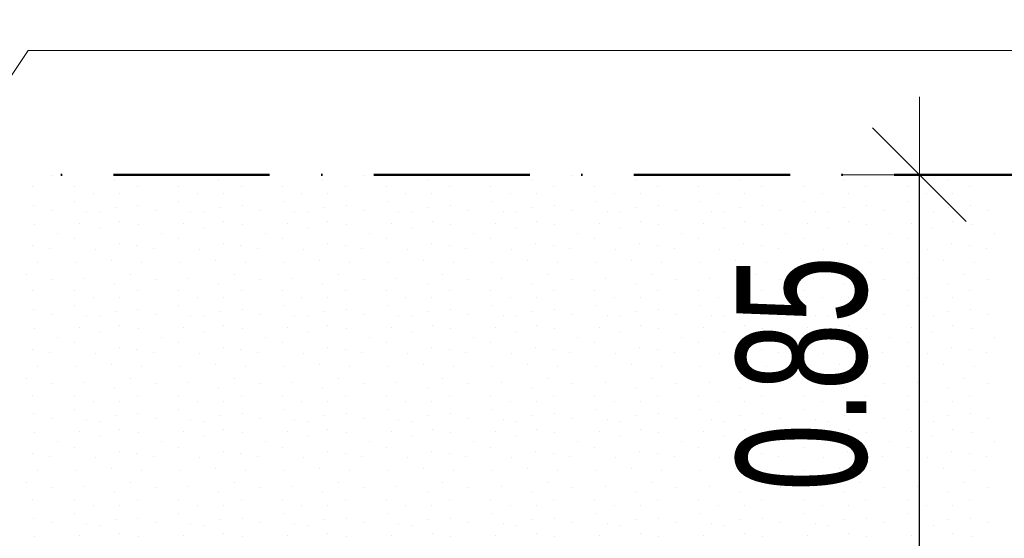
# Model space of a CAD drawing. Header units: millimetres. Extents: x -211955 to 157391, y -241491 to 94238.
# Tile 112 of 138: x 13315 to 15207, y -44115 to -43119. Entities that reach past the tile are written whole.
import ezdxf

# ---------------------------------------------------------------- set-up
doc = ezdxf.new("R2010")
doc.units = ezdxf.units.MM
doc.header["$PDMODE"] = 65
doc.linetypes.add('Cerchovana_1', pattern=[500, 300, -100, 0, -100])
for name, color, linetype, lineweight in [('XR$2$PŮDORYS 1.NP - STÁVAJÍCÍ_1', 7, 'Continuous', 25), ('XR$3$SITUACE - BOURÁNÍ_1', 7, 'Continuous', 25), ('XR$4$SITUACE - BOURÁNÍ - KOTY_1', 7, 'Continuous', 25)]:
    doc.layers.add(name, color=color, linetype=linetype, lineweight=lineweight)
doc.styles.add('ARIALNARROW', font='ARIALN.TTF')
doc.dimstyles.new('DIMSTYLE_4', dxfattribs={"dimtxt": 250, "dimasz": 300, "dimexe": 0, "dimexo": 0, "dimgap": 125, "dimtad": 2, "dimlfac": 0.001, "dimrnd": 0.05, "dimzin": 4, "dimdsep": 46, "dimtxsty": 'ARIALNARROW', "dimblk1": 'ALL_ML_STRICH', "dimblk2": 'ALL_ML_STRICH', "dimsah": 1, "dimcen": 0, "dimclrd": 6, "dimclre": 6, "dimclrt": 6, "dimadec": 0, "dimazin": 0, "dimtfac": 1, "dimtdec": 0, "dimtix": 1, "dimtmove": 2, "dimatfit": 3, "dimfxl": 0, "dimtzin": 0, "dimlwd": 0, "dimlwe": 18, "dimarcsym": 0})

# ---------------------------------------------------------------- blocks, each defined once
blk = doc.blocks.new('VZOR_0')
at = {"layer": 'XR$3$SITUACE - BOURÁNÍ_1', "color": 204, "linetype": 'Continuous', "lineweight": 13}
for p, q in [((13376.2, -43417.2), (13376.2, -43417.2)), ((13497.4, -43425.8), (13497.4, -43425.8)), ((13576.2, -43417.2), (13576.2, -43417.2)), ((13697.4, -43425.8), (13697.4, -43425.8)), ((13776.2, -43417.2), (13776.2, -43417.2)), ((13897.4, -43425.8), (13897.4, -43425.8)), ((13976.2, -43417.2), (13976.2, -43417.2)), ((14097.4, -43425.8), (14097.4, -43425.8)), ((14176.2, -43417.2), (14176.2, -43417.2)), ((14297.4, -43425.8), (14297.4, -43425.8)), ((14376.2, -43417.2), (14376.2, -43417.2)), ((14497.4, -43425.8), (14497.4, -43425.8)), ((14576.2, -43417.2), (14576.2, -43417.2)), ((14697.4, -43425.8), (14697.4, -43425.8)), ((14776.2, -43417.2), (14776.2, -43417.2)), ((14897.4, -43425.8), (14897.4, -43425.8)), ((14976.2, -43417.2), (14976.2, -43417.2)), ((15097.4, -43425.8), (15097.4, -43425.8)), ((15176.2, -43417.2), (15176.2, -43417.2)), ((13340, -43440), (13340, -43440)), ((13420, -43440), (13420, -43440)), ((13540, -43440), (13540, -43440)), ((13620, -43440), (13620, -43440)), ((13740, -43440), (13740, -43440)), ((13820, -43440), (13820, -43440)), ((13940, -43440), (13940, -43440)), ((14020, -43440), (14020, -43440)), ((14140, -43440), (14140, -43440)), ((14220, -43440), (14220, -43440)), ((14340, -43440), (14340, -43440)), ((14420, -43440), (14420, -43440)), ((14540, -43440), (14540, -43440)), ((14620, -43440), (14620, -43440)), ((14740, -43440), (14740, -43440)), ((14820, -43440), (14820, -43440)), ((14940, -43440), (14940, -43440)), ((15020, -43440), (15020, -43440)), ((15140, -43440), (15140, -43440)), ((13456.8, -43452.4), (13456.8, -43452.4)), ((13506.8, -43453), (13506.8, -43453)), ((13656.8, -43452.4), (13656.8, -43452.4)), ((13706.8, -43453), (13706.8, -43453)), ((13856.8, -43452.4), (13856.8, -43452.4)), ((13906.8, -43453), (13906.8, -43453)), ((14056.8, -43452.4), (14056.8, -43452.4)), ((14106.8, -43453), (14106.8, -43453)), ((14256.8, -43452.4), (14256.8, -43452.4)), ((14306.8, -43453), (14306.8, -43453)), ((14456.8, -43452.4), (14456.8, -43452.4)), ((14506.8, -43453), (14506.8, -43453)), ((14656.8, -43452.4), (14656.8, -43452.4)), ((14706.8, -43453), (14706.8, -43453)), ((14856.8, -43452.4), (14856.8, -43452.4)), ((14906.8, -43453), (14906.8, -43453)), ((15056.8, -43452.4), (15056.8, -43452.4)), ((15106.8, -43453), (15106.8, -43453)), ((13341.8, -43476.4), (13341.8, -43476.4)), ((13420.6, -43468), (13420.6, -43468)), ((13500, -43480), (13500, -43480)), ((13541.8, -43476.4), (13541.8, -43476.4)), ((13620.6, -43468), (13620.6, -43468)), ((13700, -43480), (13700, -43480)), ((13741.8, -43476.4), (13741.8, -43476.4)), ((13820.6, -43468), (13820.6, -43468)), ((13900, -43480), (13900, -43480)), ((13941.8, -43476.4), (13941.8, -43476.4)), ((14020.6, -43468), (14020.6, -43468)), ((14100, -43480), (14100, -43480)), ((14141.8, -43476.4), (14141.8, -43476.4)), ((14220.6, -43468), (14220.6, -43468)), ((14300, -43480), (14300, -43480)), ((14341.8, -43476.4), (14341.8, -43476.4)), ((14420.6, -43468), (14420.6, -43468)), ((14500, -43480), (14500, -43480)), ((14541.8, -43476.4), (14541.8, -43476.4)), ((14620.6, -43468), (14620.6, -43468)), ((14700, -43480), (14700, -43480)), ((14741.8, -43476.4), (14741.8, -43476.4)), ((14820.6, -43468), (14820.6, -43468)), ((14900, -43480), (14900, -43480)), ((14941.8, -43476.4), (14941.8, -43476.4)), ((15020.6, -43468), (15020.6, -43468)), ((15100, -43480), (15100, -43480)), ((15141.8, -43476.4), (15141.8, -43476.4)), ((13375.4, -43484.6), (13375.4, -43484.6)), ((13443.4, -43487.8), (13443.4, -43487.8)), ((13469.8, -43490), (13469.8, -43490)), ((13575.4, -43484.6), (13575.4, -43484.6)), ((13643.4, -43487.8), (13643.4, -43487.8)), ((13669.8, -43490), (13669.8, -43490)), ((13775.4, -43484.6), (13775.4, -43484.6)), ((13843.4, -43487.8), (13843.4, -43487.8)), ((13869.8, -43490), (13869.8, -43490)), ((13975.4, -43484.6), (13975.4, -43484.6)), ((14043.4, -43487.8), (14043.4, -43487.8)), ((14069.8, -43490), (14069.8, -43490)), ((14175.4, -43484.6), (14175.4, -43484.6)), ((14243.4, -43487.8), (14243.4, -43487.8)), ((14269.8, -43490), (14269.8, -43490)), ((14375.4, -43484.6), (14375.4, -43484.6)), ((14443.4, -43487.8), (14443.4, -43487.8)), ((14469.8, -43490), (14469.8, -43490)), ((14575.4, -43484.6), (14575.4, -43484.6)), ((14643.4, -43487.8), (14643.4, -43487.8)), ((14669.8, -43490), (14669.8, -43490)), ((14775.4, -43484.6), (14775.4, -43484.6)), ((14843.4, -43487.8), (14843.4, -43487.8)), ((14869.8, -43490), (14869.8, -43490)), ((14975.4, -43484.6), (14975.4, -43484.6)), ((15043.4, -43487.8), (15043.4, -43487.8)), ((15069.8, -43490), (15069.8, -43490)), ((15175.4, -43484.6), (15175.4, -43484.6)), ((13342.8, -43511.8), (13342.8, -43511.8)), ((13428.8, -43510.4), (13428.8, -43510.4)), ((13468.8, -43519.8), (13468.8, -43519.8)), ((13507, -43507), (13507, -43507)), ((13542.8, -43511.8), (13542.8, -43511.8)), ((13628.8, -43510.4), (13628.8, -43510.4)), ((13668.8, -43519.8), (13668.8, -43519.8)), ((13707, -43507), (13707, -43507)), ((13742.8, -43511.8), (13742.8, -43511.8)), ((13828.8, -43510.4), (13828.8, -43510.4)), ((13868.8, -43519.8), (13868.8, -43519.8)), ((13907, -43507), (13907, -43507)), ((13942.8, -43511.8), (13942.8, -43511.8)), ((14028.8, -43510.4), (14028.8, -43510.4)), ((14068.8, -43519.8), (14068.8, -43519.8)), ((14107, -43507), (14107, -43507)), ((14142.8, -43511.8), (14142.8, -43511.8)), ((14228.8, -43510.4), (14228.8, -43510.4)), ((14268.8, -43519.8), (14268.8, -43519.8)), ((14307, -43507), (14307, -43507)), ((14342.8, -43511.8), (14342.8, -43511.8)), ((14428.8, -43510.4), (14428.8, -43510.4)), ((14468.8, -43519.8), (14468.8, -43519.8)), ((14507, -43507), (14507, -43507)), ((14542.8, -43511.8), (14542.8, -43511.8)), ((14628.8, -43510.4), (14628.8, -43510.4)), ((14668.8, -43519.8), (14668.8, -43519.8)), ((14707, -43507), (14707, -43507)), ((14742.8, -43511.8), (14742.8, -43511.8)), ((14828.8, -43510.4), (14828.8, -43510.4)), ((14868.8, -43519.8), (14868.8, -43519.8)), ((14907, -43507), (14907, -43507)), ((14942.8, -43511.8), (14942.8, -43511.8)), ((15028.8, -43510.4), (15028.8, -43510.4)), ((15068.8, -43519.8), (15068.8, -43519.8)), ((15107, -43507), (15107, -43507)), ((15142.8, -43511.8), (15142.8, -43511.8)), ((13387, -43529.6), (13387, -43529.6)), ((13420, -43540), (13420, -43540)), ((13587, -43529.6), (13587, -43529.6)), ((13620, -43540), (13620, -43540)), ((13787, -43529.6), (13787, -43529.6)), ((13820, -43540), (13820, -43540)), ((13987, -43529.6), (13987, -43529.6)), ((14020, -43540), (14020, -43540)), ((14187, -43529.6), (14187, -43529.6)), ((14220, -43540), (14220, -43540)), ((14387, -43529.6), (14387, -43529.6)), ((14420, -43540), (14420, -43540)), ((14587, -43529.6), (14587, -43529.6)), ((14620, -43540), (14620, -43540)), ((14787, -43529.6), (14787, -43529.6)), ((14820, -43540), (14820, -43540)), ((14987, -43529.6), (14987, -43529.6)), ((15020, -43540), (15020, -43540)), ((15187, -43529.6), (15187, -43529.6)), ((13339.8, -43551.8), (13339.8, -43551.8)), ((13372, -43558.6), (13372, -43558.6)), ((13505.4, -43548.4), (13505.4, -43548.4)), ((13539.8, -43551.8), (13539.8, -43551.8)), ((13572, -43558.6), (13572, -43558.6)), ((13705.4, -43548.4), (13705.4, -43548.4)), ((13739.8, -43551.8), (13739.8, -43551.8)), ((13772, -43558.6), (13772, -43558.6)), ((13905.4, -43548.4), (13905.4, -43548.4)), ((13939.8, -43551.8), (13939.8, -43551.8)), ((13972, -43558.6), (13972, -43558.6)), ((14105.4, -43548.4), (14105.4, -43548.4)), ((14139.8, -43551.8), (14139.8, -43551.8)), ((14172, -43558.6), (14172, -43558.6)), ((14305.4, -43548.4), (14305.4, -43548.4)), ((14339.8, -43551.8), (14339.8, -43551.8)), ((14372, -43558.6), (14372, -43558.6)), ((14505.4, -43548.4), (14505.4, -43548.4)), ((14539.8, -43551.8), (14539.8, -43551.8)), ((14572, -43558.6), (14572, -43558.6)), ((14705.4, -43548.4), (14705.4, -43548.4)), ((14739.8, -43551.8), (14739.8, -43551.8)), ((14772, -43558.6), (14772, -43558.6)), ((14905.4, -43548.4), (14905.4, -43548.4)), ((14939.8, -43551.8), (14939.8, -43551.8)), ((14972, -43558.6), (14972, -43558.6)), ((15105.4, -43548.4), (15105.4, -43548.4)), ((15139.8, -43551.8), (15139.8, -43551.8)), ((15172, -43558.6), (15172, -43558.6)), ((13460, -43560), (13460, -43560)), ((13660, -43560), (13660, -43560)), ((13860, -43560), (13860, -43560)), ((14060, -43560), (14060, -43560)), ((14260, -43560), (14260, -43560)), ((14460, -43560), (14460, -43560)), ((14660, -43560), (14660, -43560)), ((14860, -43560), (14860, -43560)), ((15060, -43560), (15060, -43560)), ((13348.8, -43584.8), (13348.8, -43584.8)), ((13421.8, -43586), (13421.8, -43586)), ((13490.2, -43580.8), (13490.2, -43580.8)), ((13548.8, -43584.8), (13548.8, -43584.8)), ((13621.8, -43586), (13621.8, -43586)), ((13690.2, -43580.8), (13690.2, -43580.8)), ((13748.8, -43584.8), (13748.8, -43584.8)), ((13821.8, -43586), (13821.8, -43586)), ((13890.2, -43580.8), (13890.2, -43580.8)), ((13948.8, -43584.8), (13948.8, -43584.8)), ((14021.8, -43586), (14021.8, -43586)), ((14090.2, -43580.8), (14090.2, -43580.8)), ((14148.8, -43584.8), (14148.8, -43584.8)), ((14221.8, -43586), (14221.8, -43586)), ((14290.2, -43580.8), (14290.2, -43580.8)), ((14348.8, -43584.8), (14348.8, -43584.8)), ((14421.8, -43586), (14421.8, -43586)), ((14490.2, -43580.8), (14490.2, -43580.8)), ((14548.8, -43584.8), (14548.8, -43584.8)), ((14621.8, -43586), (14621.8, -43586)), ((14690.2, -43580.8), (14690.2, -43580.8)), ((14748.8, -43584.8), (14748.8, -43584.8)), ((14821.8, -43586), (14821.8, -43586)), ((14890.2, -43580.8), (14890.2, -43580.8)), ((14948.8, -43584.8), (14948.8, -43584.8)), ((15021.8, -43586), (15021.8, -43586)), ((15090.2, -43580.8), (15090.2, -43580.8)), ((15148.8, -43584.8), (15148.8, -43584.8)), ((13328, -43608.4), (13328, -43608.4)), ((13439.6, -43615.6), (13439.6, -43615.6)), ((13528, -43608.4), (13528, -43608.4)), ((13639.6, -43615.6), (13639.6, -43615.6)), ((13728, -43608.4), (13728, -43608.4)), ((13839.6, -43615.6), (13839.6, -43615.6)), ((13928, -43608.4), (13928, -43608.4)), ((14039.6, -43615.6), (14039.6, -43615.6)), ((14128, -43608.4), (14128, -43608.4)), ((14239.6, -43615.6), (14239.6, -43615.6)), ((14328, -43608.4), (14328, -43608.4)), ((14439.6, -43615.6), (14439.6, -43615.6)), ((14528, -43608.4), (14528, -43608.4)), ((14639.6, -43615.6), (14639.6, -43615.6)), ((14728, -43608.4), (14728, -43608.4)), ((14839.6, -43615.6), (14839.6, -43615.6)), ((14928, -43608.4), (14928, -43608.4)), ((15039.6, -43615.6), (15039.6, -43615.6)), ((15128, -43608.4), (15128, -43608.4)), ((13376.2, -43617.2), (13376.2, -43617.2)), ((13497.4, -43625.8), (13497.4, -43625.8)), ((13576.2, -43617.2), (13576.2, -43617.2)), ((13697.4, -43625.8), (13697.4, -43625.8)), ((13776.2, -43617.2), (13776.2, -43617.2)), ((13897.4, -43625.8), (13897.4, -43625.8)), ((13976.2, -43617.2), (13976.2, -43617.2)), ((14097.4, -43625.8), (14097.4, -43625.8)), ((14176.2, -43617.2), (14176.2, -43617.2)), ((14297.4, -43625.8), (14297.4, -43625.8)), ((14376.2, -43617.2), (14376.2, -43617.2)), ((14497.4, -43625.8), (14497.4, -43625.8)), ((14576.2, -43617.2), (14576.2, -43617.2)), ((14697.4, -43625.8), (14697.4, -43625.8)), ((14776.2, -43617.2), (14776.2, -43617.2)), ((14897.4, -43625.8), (14897.4, -43625.8)), ((14976.2, -43617.2), (14976.2, -43617.2)), ((15097.4, -43625.8), (15097.4, -43625.8)), ((15176.2, -43617.2), (15176.2, -43617.2)), ((13340, -43640), (13340, -43640)), ((13420, -43640), (13420, -43640)), ((13456.8, -43652.4), (13456.8, -43652.4)), ((13506.8, -43653), (13506.8, -43653)), ((13540, -43640), (13540, -43640)), ((13620, -43640), (13620, -43640)), ((13656.8, -43652.4), (13656.8, -43652.4)), ((13706.8, -43653), (13706.8, -43653)), ((13740, -43640), (13740, -43640)), ((13820, -43640), (13820, -43640)), ((13856.8, -43652.4), (13856.8, -43652.4)), ((13906.8, -43653), (13906.8, -43653)), ((13940, -43640), (13940, -43640)), ((14020, -43640), (14020, -43640)), ((14056.8, -43652.4), (14056.8, -43652.4)), ((14106.8, -43653), (14106.8, -43653)), ((14140, -43640), (14140, -43640)), ((14220, -43640), (14220, -43640)), ((14256.8, -43652.4), (14256.8, -43652.4)), ((14306.8, -43653), (14306.8, -43653)), ((14340, -43640), (14340, -43640)), ((14420, -43640), (14420, -43640)), ((14456.8, -43652.4), (14456.8, -43652.4)), ((14506.8, -43653), (14506.8, -43653)), ((14540, -43640), (14540, -43640)), ((14620, -43640), (14620, -43640)), ((14656.8, -43652.4), (14656.8, -43652.4)), ((14706.8, -43653), (14706.8, -43653)), ((14740, -43640), (14740, -43640)), ((14820, -43640), (14820, -43640)), ((14856.8, -43652.4), (14856.8, -43652.4)), ((14906.8, -43653), (14906.8, -43653)), ((14940, -43640), (14940, -43640)), ((15020, -43640), (15020, -43640)), ((15056.8, -43652.4), (15056.8, -43652.4)), ((15106.8, -43653), (15106.8, -43653)), ((15140, -43640), (15140, -43640)), ((13420.6, -43668), (13420.6, -43668)), ((13620.6, -43668), (13620.6, -43668)), ((13820.6, -43668), (13820.6, -43668)), ((14020.6, -43668), (14020.6, -43668)), ((14220.6, -43668), (14220.6, -43668)), ((14420.6, -43668), (14420.6, -43668)), ((14620.6, -43668), (14620.6, -43668)), ((14820.6, -43668), (14820.6, -43668)), ((15020.6, -43668), (15020.6, -43668)), ((13341.8, -43676.4), (13341.8, -43676.4)), ((13375.4, -43684.6), (13375.4, -43684.6)), ((13443.4, -43687.8), (13443.4, -43687.8)), ((13469.8, -43690), (13469.8, -43690)), ((13500, -43680), (13500, -43680)), ((13541.8, -43676.4), (13541.8, -43676.4)), ((13575.4, -43684.6), (13575.4, -43684.6)), ((13643.4, -43687.8), (13643.4, -43687.8)), ((13669.8, -43690), (13669.8, -43690)), ((13700, -43680), (13700, -43680)), ((13741.8, -43676.4), (13741.8, -43676.4)), ((13775.4, -43684.6), (13775.4, -43684.6)), ((13843.4, -43687.8), (13843.4, -43687.8)), ((13869.8, -43690), (13869.8, -43690)), ((13900, -43680), (13900, -43680)), ((13941.8, -43676.4), (13941.8, -43676.4)), ((13975.4, -43684.6), (13975.4, -43684.6)), ((14043.4, -43687.8), (14043.4, -43687.8)), ((14069.8, -43690), (14069.8, -43690)), ((14100, -43680), (14100, -43680)), ((14141.8, -43676.4), (14141.8, -43676.4)), ((14175.4, -43684.6), (14175.4, -43684.6)), ((14243.4, -43687.8), (14243.4, -43687.8)), ((14269.8, -43690), (14269.8, -43690)), ((14300, -43680), (14300, -43680)), ((14341.8, -43676.4), (14341.8, -43676.4)), ((14375.4, -43684.6), (14375.4, -43684.6)), ((14443.4, -43687.8), (14443.4, -43687.8)), ((14469.8, -43690), (14469.8, -43690)), ((14500, -43680), (14500, -43680)), ((14541.8, -43676.4), (14541.8, -43676.4)), ((14575.4, -43684.6), (14575.4, -43684.6)), ((14643.4, -43687.8), (14643.4, -43687.8)), ((14669.8, -43690), (14669.8, -43690)), ((14700, -43680), (14700, -43680)), ((14741.8, -43676.4), (14741.8, -43676.4)), ((14775.4, -43684.6), (14775.4, -43684.6)), ((14843.4, -43687.8), (14843.4, -43687.8)), ((14869.8, -43690), (14869.8, -43690)), ((14900, -43680), (14900, -43680)), ((14941.8, -43676.4), (14941.8, -43676.4)), ((14975.4, -43684.6), (14975.4, -43684.6)), ((15043.4, -43687.8), (15043.4, -43687.8)), ((15069.8, -43690), (15069.8, -43690)), ((15100, -43680), (15100, -43680)), ((15141.8, -43676.4), (15141.8, -43676.4)), ((15175.4, -43684.6), (15175.4, -43684.6)), ((13428.8, -43710.4), (13428.8, -43710.4)), ((13507, -43707), (13507, -43707)), ((13628.8, -43710.4), (13628.8, -43710.4)), ((13707, -43707), (13707, -43707)), ((13828.8, -43710.4), (13828.8, -43710.4)), ((13907, -43707), (13907, -43707)), ((14028.8, -43710.4), (14028.8, -43710.4)), ((14107, -43707), (14107, -43707)), ((14228.8, -43710.4), (14228.8, -43710.4)), ((14307, -43707), (14307, -43707)), ((14428.8, -43710.4), (14428.8, -43710.4)), ((14507, -43707), (14507, -43707)), ((14628.8, -43710.4), (14628.8, -43710.4)), ((14707, -43707), (14707, -43707)), ((14828.8, -43710.4), (14828.8, -43710.4)), ((14907, -43707), (14907, -43707)), ((15028.8, -43710.4), (15028.8, -43710.4)), ((15107, -43707), (15107, -43707)), ((13342.8, -43711.8), (13342.8, -43711.8)), ((13387, -43729.6), (13387, -43729.6)), ((13468.8, -43719.8), (13468.8, -43719.8)), ((13542.8, -43711.8), (13542.8, -43711.8)), ((13587, -43729.6), (13587, -43729.6)), ((13668.8, -43719.8), (13668.8, -43719.8)), ((13742.8, -43711.8), (13742.8, -43711.8)), ((13787, -43729.6), (13787, -43729.6)), ((13868.8, -43719.8), (13868.8, -43719.8)), ((13942.8, -43711.8), (13942.8, -43711.8)), ((13987, -43729.6), (13987, -43729.6)), ((14068.8, -43719.8), (14068.8, -43719.8)), ((14142.8, -43711.8), (14142.8, -43711.8)), ((14187, -43729.6), (14187, -43729.6)), ((14268.8, -43719.8), (14268.8, -43719.8)), ((14342.8, -43711.8), (14342.8, -43711.8)), ((14387, -43729.6), (14387, -43729.6)), ((14468.8, -43719.8), (14468.8, -43719.8)), ((14542.8, -43711.8), (14542.8, -43711.8)), ((14587, -43729.6), (14587, -43729.6)), ((14668.8, -43719.8), (14668.8, -43719.8)), ((14742.8, -43711.8), (14742.8, -43711.8)), ((14787, -43729.6), (14787, -43729.6)), ((14868.8, -43719.8), (14868.8, -43719.8)), ((14942.8, -43711.8), (14942.8, -43711.8)), ((14987, -43729.6), (14987, -43729.6)), ((15068.8, -43719.8), (15068.8, -43719.8)), ((15142.8, -43711.8), (15142.8, -43711.8)), ((15187, -43729.6), (15187, -43729.6)), ((13420, -43740), (13420, -43740)), ((13505.4, -43748.4), (13505.4, -43748.4)), ((13620, -43740), (13620, -43740)), ((13705.4, -43748.4), (13705.4, -43748.4)), ((13820, -43740), (13820, -43740)), ((13905.4, -43748.4), (13905.4, -43748.4)), ((14020, -43740), (14020, -43740)), ((14105.4, -43748.4), (14105.4, -43748.4)), ((14220, -43740), (14220, -43740)), ((14305.4, -43748.4), (14305.4, -43748.4)), ((14420, -43740), (14420, -43740)), ((14505.4, -43748.4), (14505.4, -43748.4)), ((14620, -43740), (14620, -43740)), ((14705.4, -43748.4), (14705.4, -43748.4)), ((14820, -43740), (14820, -43740)), ((14905.4, -43748.4), (14905.4, -43748.4)), ((15020, -43740), (15020, -43740)), ((15105.4, -43748.4), (15105.4, -43748.4)), ((13339.8, -43751.8), (13339.8, -43751.8)), ((13372, -43758.6), (13372, -43758.6)), ((13460, -43760), (13460, -43760)), ((13539.8, -43751.8), (13539.8, -43751.8)), ((13572, -43758.6), (13572, -43758.6)), ((13660, -43760), (13660, -43760)), ((13739.8, -43751.8), (13739.8, -43751.8)), ((13772, -43758.6), (13772, -43758.6)), ((13860, -43760), (13860, -43760)), ((13939.8, -43751.8), (13939.8, -43751.8)), ((13972, -43758.6), (13972, -43758.6)), ((14060, -43760), (14060, -43760)), ((14139.8, -43751.8), (14139.8, -43751.8)), ((14172, -43758.6), (14172, -43758.6)), ((14260, -43760), (14260, -43760)), ((14339.8, -43751.8), (14339.8, -43751.8)), ((14372, -43758.6), (14372, -43758.6)), ((14460, -43760), (14460, -43760)), ((14539.8, -43751.8), (14539.8, -43751.8)), ((14572, -43758.6), (14572, -43758.6)), ((14660, -43760), (14660, -43760)), ((14739.8, -43751.8), (14739.8, -43751.8)), ((14772, -43758.6), (14772, -43758.6)), ((14860, -43760), (14860, -43760)), ((14939.8, -43751.8), (14939.8, -43751.8)), ((14972, -43758.6), (14972, -43758.6)), ((15060, -43760), (15060, -43760)), ((15139.8, -43751.8), (15139.8, -43751.8)), ((15172, -43758.6), (15172, -43758.6)), ((13348.8, -43784.8), (13348.8, -43784.8)), ((13421.8, -43786), (13421.8, -43786)), ((13490.2, -43780.8), (13490.2, -43780.8)), ((13548.8, -43784.8), (13548.8, -43784.8)), ((13621.8, -43786), (13621.8, -43786)), ((13690.2, -43780.8), (13690.2, -43780.8)), ((13748.8, -43784.8), (13748.8, -43784.8)), ((13821.8, -43786), (13821.8, -43786)), ((13890.2, -43780.8), (13890.2, -43780.8)), ((13948.8, -43784.8), (13948.8, -43784.8)), ((14021.8, -43786), (14021.8, -43786)), ((14090.2, -43780.8), (14090.2, -43780.8)), ((14148.8, -43784.8), (14148.8, -43784.8)), ((14221.8, -43786), (14221.8, -43786)), ((14290.2, -43780.8), (14290.2, -43780.8)), ((14348.8, -43784.8), (14348.8, -43784.8)), ((14421.8, -43786), (14421.8, -43786)), ((14490.2, -43780.8), (14490.2, -43780.8)), ((14548.8, -43784.8), (14548.8, -43784.8)), ((14621.8, -43786), (14621.8, -43786)), ((14690.2, -43780.8), (14690.2, -43780.8)), ((14748.8, -43784.8), (14748.8, -43784.8)), ((14821.8, -43786), (14821.8, -43786)), ((14890.2, -43780.8), (14890.2, -43780.8)), ((14948.8, -43784.8), (14948.8, -43784.8)), ((15021.8, -43786), (15021.8, -43786)), ((15090.2, -43780.8), (15090.2, -43780.8)), ((15148.8, -43784.8), (15148.8, -43784.8)), ((13328, -43808.4), (13328, -43808.4)), ((13376.2, -43817.2), (13376.2, -43817.2)), ((13439.6, -43815.6), (13439.6, -43815.6)), ((13528, -43808.4), (13528, -43808.4)), ((13576.2, -43817.2), (13576.2, -43817.2)), ((13639.6, -43815.6), (13639.6, -43815.6)), ((13728, -43808.4), (13728, -43808.4)), ((13776.2, -43817.2), (13776.2, -43817.2)), ((13839.6, -43815.6), (13839.6, -43815.6)), ((13928, -43808.4), (13928, -43808.4)), ((13976.2, -43817.2), (13976.2, -43817.2)), ((14039.6, -43815.6), (14039.6, -43815.6)), ((14128, -43808.4), (14128, -43808.4)), ((14176.2, -43817.2), (14176.2, -43817.2)), ((14239.6, -43815.6), (14239.6, -43815.6)), ((14328, -43808.4), (14328, -43808.4)), ((14376.2, -43817.2), (14376.2, -43817.2)), ((14439.6, -43815.6), (14439.6, -43815.6)), ((14528, -43808.4), (14528, -43808.4)), ((14576.2, -43817.2), (14576.2, -43817.2)), ((14639.6, -43815.6), (14639.6, -43815.6)), ((14728, -43808.4), (14728, -43808.4)), ((14776.2, -43817.2), (14776.2, -43817.2)), ((14839.6, -43815.6), (14839.6, -43815.6)), ((14928, -43808.4), (14928, -43808.4)), ((14976.2, -43817.2), (14976.2, -43817.2)), ((15039.6, -43815.6), (15039.6, -43815.6)), ((15128, -43808.4), (15128, -43808.4)), ((15176.2, -43817.2), (15176.2, -43817.2)), ((13340, -43840), (13340, -43840)), ((13420, -43840), (13420, -43840)), ((13497.4, -43825.8), (13497.4, -43825.8)), ((13540, -43840), (13540, -43840)), ((13620, -43840), (13620, -43840)), ((13697.4, -43825.8), (13697.4, -43825.8)), ((13740, -43840), (13740, -43840)), ((13820, -43840), (13820, -43840)), ((13897.4, -43825.8), (13897.4, -43825.8)), ((13940, -43840), (13940, -43840)), ((14020, -43840), (14020, -43840)), ((14097.4, -43825.8), (14097.4, -43825.8)), ((14140, -43840), (14140, -43840)), ((14220, -43840), (14220, -43840)), ((14297.4, -43825.8), (14297.4, -43825.8)), ((14340, -43840), (14340, -43840)), ((14420, -43840), (14420, -43840)), ((14497.4, -43825.8), (14497.4, -43825.8)), ((14540, -43840), (14540, -43840)), ((14620, -43840), (14620, -43840)), ((14697.4, -43825.8), (14697.4, -43825.8)), ((14740, -43840), (14740, -43840)), ((14820, -43840), (14820, -43840)), ((14897.4, -43825.8), (14897.4, -43825.8)), ((14940, -43840), (14940, -43840)), ((15020, -43840), (15020, -43840)), ((15097.4, -43825.8), (15097.4, -43825.8)), ((15140, -43840), (15140, -43840)), ((13456.8, -43852.4), (13456.8, -43852.4)), ((13506.8, -43853), (13506.8, -43853)), ((13656.8, -43852.4), (13656.8, -43852.4)), ((13706.8, -43853), (13706.8, -43853)), ((13856.8, -43852.4), (13856.8, -43852.4)), ((13906.8, -43853), (13906.8, -43853)), ((14056.8, -43852.4), (14056.8, -43852.4)), ((14106.8, -43853), (14106.8, -43853)), ((14256.8, -43852.4), (14256.8, -43852.4)), ((14306.8, -43853), (14306.8, -43853)), ((14456.8, -43852.4), (14456.8, -43852.4)), ((14506.8, -43853), (14506.8, -43853)), ((14656.8, -43852.4), (14656.8, -43852.4)), ((14706.8, -43853), (14706.8, -43853)), ((14856.8, -43852.4), (14856.8, -43852.4)), ((14906.8, -43853), (14906.8, -43853)), ((15056.8, -43852.4), (15056.8, -43852.4)), ((15106.8, -43853), (15106.8, -43853)), ((13341.8, -43876.4), (13341.8, -43876.4)), ((13420.6, -43868), (13420.6, -43868)), ((13500, -43880), (13500, -43880)), ((13541.8, -43876.4), (13541.8, -43876.4)), ((13620.6, -43868), (13620.6, -43868)), ((13700, -43880), (13700, -43880)), ((13741.8, -43876.4), (13741.8, -43876.4)), ((13820.6, -43868), (13820.6, -43868)), ((13900, -43880), (13900, -43880)), ((13941.8, -43876.4), (13941.8, -43876.4)), ((14020.6, -43868), (14020.6, -43868)), ((14100, -43880), (14100, -43880)), ((14141.8, -43876.4), (14141.8, -43876.4)), ((14220.6, -43868), (14220.6, -43868)), ((14300, -43880), (14300, -43880)), ((14341.8, -43876.4), (14341.8, -43876.4)), ((14420.6, -43868), (14420.6, -43868)), ((14500, -43880), (14500, -43880)), ((14541.8, -43876.4), (14541.8, -43876.4)), ((14620.6, -43868), (14620.6, -43868)), ((14700, -43880), (14700, -43880)), ((14741.8, -43876.4), (14741.8, -43876.4)), ((14820.6, -43868), (14820.6, -43868)), ((14900, -43880), (14900, -43880)), ((14941.8, -43876.4), (14941.8, -43876.4)), ((15020.6, -43868), (15020.6, -43868)), ((15100, -43880), (15100, -43880)), ((15141.8, -43876.4), (15141.8, -43876.4)), ((13375.4, -43884.6), (13375.4, -43884.6)), ((13443.4, -43887.8), (13443.4, -43887.8)), ((13469.8, -43890), (13469.8, -43890)), ((13575.4, -43884.6), (13575.4, -43884.6)), ((13643.4, -43887.8), (13643.4, -43887.8)), ((13669.8, -43890), (13669.8, -43890)), ((13775.4, -43884.6), (13775.4, -43884.6)), ((13843.4, -43887.8), (13843.4, -43887.8)), ((13869.8, -43890), (13869.8, -43890)), ((13975.4, -43884.6), (13975.4, -43884.6)), ((14043.4, -43887.8), (14043.4, -43887.8)), ((14069.8, -43890), (14069.8, -43890)), ((14175.4, -43884.6), (14175.4, -43884.6)), ((14243.4, -43887.8), (14243.4, -43887.8)), ((14269.8, -43890), (14269.8, -43890)), ((14375.4, -43884.6), (14375.4, -43884.6)), ((14443.4, -43887.8), (14443.4, -43887.8)), ((14469.8, -43890), (14469.8, -43890)), ((14575.4, -43884.6), (14575.4, -43884.6)), ((14643.4, -43887.8), (14643.4, -43887.8)), ((14669.8, -43890), (14669.8, -43890)), ((14775.4, -43884.6), (14775.4, -43884.6)), ((14843.4, -43887.8), (14843.4, -43887.8)), ((14869.8, -43890), (14869.8, -43890)), ((14975.4, -43884.6), (14975.4, -43884.6)), ((15043.4, -43887.8), (15043.4, -43887.8)), ((15069.8, -43890), (15069.8, -43890)), ((15175.4, -43884.6), (15175.4, -43884.6)), ((13342.8, -43911.8), (13342.8, -43911.8)), ((13428.8, -43910.4), (13428.8, -43910.4)), ((13507, -43907), (13507, -43907)), ((13542.8, -43911.8), (13542.8, -43911.8)), ((13628.8, -43910.4), (13628.8, -43910.4)), ((13707, -43907), (13707, -43907)), ((13742.8, -43911.8), (13742.8, -43911.8)), ((13828.8, -43910.4), (13828.8, -43910.4)), ((13907, -43907), (13907, -43907)), ((13942.8, -43911.8), (13942.8, -43911.8)), ((14028.8, -43910.4), (14028.8, -43910.4)), ((14107, -43907), (14107, -43907)), ((14142.8, -43911.8), (14142.8, -43911.8)), ((14228.8, -43910.4), (14228.8, -43910.4)), ((14307, -43907), (14307, -43907)), ((14342.8, -43911.8), (14342.8, -43911.8)), ((14428.8, -43910.4), (14428.8, -43910.4)), ((14507, -43907), (14507, -43907)), ((14542.8, -43911.8), (14542.8, -43911.8)), ((14628.8, -43910.4), (14628.8, -43910.4)), ((14707, -43907), (14707, -43907)), ((14742.8, -43911.8), (14742.8, -43911.8)), ((14828.8, -43910.4), (14828.8, -43910.4)), ((14907, -43907), (14907, -43907)), ((14942.8, -43911.8), (14942.8, -43911.8)), ((15028.8, -43910.4), (15028.8, -43910.4)), ((15107, -43907), (15107, -43907)), ((15142.8, -43911.8), (15142.8, -43911.8)), ((13387, -43929.6), (13387, -43929.6)), ((13468.8, -43919.8), (13468.8, -43919.8)), ((13587, -43929.6), (13587, -43929.6)), ((13668.8, -43919.8), (13668.8, -43919.8)), ((13787, -43929.6), (13787, -43929.6)), ((13868.8, -43919.8), (13868.8, -43919.8)), ((13987, -43929.6), (13987, -43929.6)), ((14068.8, -43919.8), (14068.8, -43919.8)), ((14187, -43929.6), (14187, -43929.6)), ((14268.8, -43919.8), (14268.8, -43919.8)), ((14387, -43929.6), (14387, -43929.6)), ((14468.8, -43919.8), (14468.8, -43919.8)), ((14587, -43929.6), (14587, -43929.6)), ((14668.8, -43919.8), (14668.8, -43919.8)), ((14787, -43929.6), (14787, -43929.6)), ((14868.8, -43919.8), (14868.8, -43919.8)), ((14987, -43929.6), (14987, -43929.6)), ((15068.8, -43919.8), (15068.8, -43919.8)), ((15187, -43929.6), (15187, -43929.6)), ((13339.8, -43951.8), (13339.8, -43951.8)), ((13420, -43940), (13420, -43940)), ((13505.4, -43948.4), (13505.4, -43948.4)), ((13539.8, -43951.8), (13539.8, -43951.8)), ((13620, -43940), (13620, -43940)), ((13705.4, -43948.4), (13705.4, -43948.4)), ((13739.8, -43951.8), (13739.8, -43951.8)), ((13820, -43940), (13820, -43940)), ((13905.4, -43948.4), (13905.4, -43948.4)), ((13939.8, -43951.8), (13939.8, -43951.8)), ((14020, -43940), (14020, -43940)), ((14105.4, -43948.4), (14105.4, -43948.4)), ((14139.8, -43951.8), (14139.8, -43951.8)), ((14220, -43940), (14220, -43940)), ((14305.4, -43948.4), (14305.4, -43948.4)), ((14339.8, -43951.8), (14339.8, -43951.8)), ((14420, -43940), (14420, -43940)), ((14505.4, -43948.4), (14505.4, -43948.4)), ((14539.8, -43951.8), (14539.8, -43951.8)), ((14620, -43940), (14620, -43940)), ((14705.4, -43948.4), (14705.4, -43948.4)), ((14739.8, -43951.8), (14739.8, -43951.8)), ((14820, -43940), (14820, -43940)), ((14905.4, -43948.4), (14905.4, -43948.4)), ((14939.8, -43951.8), (14939.8, -43951.8)), ((15020, -43940), (15020, -43940)), ((15105.4, -43948.4), (15105.4, -43948.4)), ((15139.8, -43951.8), (15139.8, -43951.8)), ((13372, -43958.6), (13372, -43958.6)), ((13460, -43960), (13460, -43960)), ((13572, -43958.6), (13572, -43958.6)), ((13660, -43960), (13660, -43960)), ((13772, -43958.6), (13772, -43958.6)), ((13860, -43960), (13860, -43960)), ((13972, -43958.6), (13972, -43958.6)), ((14060, -43960), (14060, -43960)), ((14172, -43958.6), (14172, -43958.6)), ((14260, -43960), (14260, -43960)), ((14372, -43958.6), (14372, -43958.6)), ((14460, -43960), (14460, -43960)), ((14572, -43958.6), (14572, -43958.6)), ((14660, -43960), (14660, -43960)), ((14772, -43958.6), (14772, -43958.6)), ((14860, -43960), (14860, -43960)), ((14972, -43958.6), (14972, -43958.6)), ((15060, -43960), (15060, -43960)), ((15172, -43958.6), (15172, -43958.6)), ((13348.8, -43984.8), (13348.8, -43984.8)), ((13421.8, -43986), (13421.8, -43986)), ((13490.2, -43980.8), (13490.2, -43980.8)), ((13548.8, -43984.8), (13548.8, -43984.8)), ((13621.8, -43986), (13621.8, -43986)), ((13690.2, -43980.8), (13690.2, -43980.8)), ((13748.8, -43984.8), (13748.8, -43984.8)), ((13821.8, -43986), (13821.8, -43986)), ((13890.2, -43980.8), (13890.2, -43980.8)), ((13948.8, -43984.8), (13948.8, -43984.8)), ((14021.8, -43986), (14021.8, -43986)), ((14090.2, -43980.8), (14090.2, -43980.8)), ((14148.8, -43984.8), (14148.8, -43984.8)), ((14221.8, -43986), (14221.8, -43986)), ((14290.2, -43980.8), (14290.2, -43980.8)), ((14348.8, -43984.8), (14348.8, -43984.8)), ((14421.8, -43986), (14421.8, -43986)), ((14490.2, -43980.8), (14490.2, -43980.8)), ((14548.8, -43984.8), (14548.8, -43984.8)), ((14621.8, -43986), (14621.8, -43986)), ((14690.2, -43980.8), (14690.2, -43980.8)), ((14748.8, -43984.8), (14748.8, -43984.8)), ((14821.8, -43986), (14821.8, -43986)), ((14890.2, -43980.8), (14890.2, -43980.8)), ((14948.8, -43984.8), (14948.8, -43984.8)), ((15021.8, -43986), (15021.8, -43986)), ((15090.2, -43980.8), (15090.2, -43980.8)), ((15148.8, -43984.8), (15148.8, -43984.8)), ((13328, -44008.4), (13328, -44008.4)), ((13528, -44008.4), (13528, -44008.4)), ((13728, -44008.4), (13728, -44008.4)), ((13928, -44008.4), (13928, -44008.4)), ((14128, -44008.4), (14128, -44008.4)), ((14328, -44008.4), (14328, -44008.4)), ((14528, -44008.4), (14528, -44008.4)), ((14728, -44008.4), (14728, -44008.4)), ((14928, -44008.4), (14928, -44008.4)), ((15128, -44008.4), (15128, -44008.4)), ((13376.2, -44017.2), (13376.2, -44017.2)), ((13439.6, -44015.6), (13439.6, -44015.6)), ((13497.4, -44025.8), (13497.4, -44025.8)), ((13576.2, -44017.2), (13576.2, -44017.2)), ((13639.6, -44015.6), (13639.6, -44015.6)), ((13697.4, -44025.8), (13697.4, -44025.8)), ((13776.2, -44017.2), (13776.2, -44017.2)), ((13839.6, -44015.6), (13839.6, -44015.6)), ((13897.4, -44025.8), (13897.4, -44025.8)), ((13976.2, -44017.2), (13976.2, -44017.2)), ((14039.6, -44015.6), (14039.6, -44015.6)), ((14097.4, -44025.8), (14097.4, -44025.8)), ((14176.2, -44017.2), (14176.2, -44017.2)), ((14239.6, -44015.6), (14239.6, -44015.6)), ((14297.4, -44025.8), (14297.4, -44025.8)), ((14376.2, -44017.2), (14376.2, -44017.2)), ((14439.6, -44015.6), (14439.6, -44015.6)), ((14497.4, -44025.8), (14497.4, -44025.8)), ((14576.2, -44017.2), (14576.2, -44017.2)), ((14639.6, -44015.6), (14639.6, -44015.6)), ((14697.4, -44025.8), (14697.4, -44025.8)), ((14776.2, -44017.2), (14776.2, -44017.2)), ((14839.6, -44015.6), (14839.6, -44015.6)), ((14897.4, -44025.8), (14897.4, -44025.8)), ((14976.2, -44017.2), (14976.2, -44017.2)), ((15039.6, -44015.6), (15039.6, -44015.6)), ((15097.4, -44025.8), (15097.4, -44025.8)), ((15176.2, -44017.2), (15176.2, -44017.2)), ((13340, -44040), (13340, -44040)), ((13420, -44040), (13420, -44040)), ((13540, -44040), (13540, -44040)), ((13620, -44040), (13620, -44040)), ((13740, -44040), (13740, -44040)), ((13820, -44040), (13820, -44040)), ((13940, -44040), (13940, -44040)), ((14020, -44040), (14020, -44040)), ((14140, -44040), (14140, -44040)), ((14220, -44040), (14220, -44040)), ((14340, -44040), (14340, -44040)), ((14420, -44040), (14420, -44040)), ((14540, -44040), (14540, -44040)), ((14620, -44040), (14620, -44040)), ((14740, -44040), (14740, -44040)), ((14820, -44040), (14820, -44040)), ((14940, -44040), (14940, -44040)), ((15020, -44040), (15020, -44040)), ((15140, -44040), (15140, -44040)), ((13420.6, -44068), (13420.6, -44068)), ((13456.8, -44052.4), (13456.8, -44052.4)), ((13506.8, -44053), (13506.8, -44053)), ((13620.6, -44068), (13620.6, -44068)), ((13656.8, -44052.4), (13656.8, -44052.4)), ((13706.8, -44053), (13706.8, -44053)), ((13820.6, -44068), (13820.6, -44068)), ((13856.8, -44052.4), (13856.8, -44052.4)), ((13906.8, -44053), (13906.8, -44053)), ((14020.6, -44068), (14020.6, -44068)), ((14056.8, -44052.4), (14056.8, -44052.4)), ((14106.8, -44053), (14106.8, -44053)), ((14220.6, -44068), (14220.6, -44068)), ((14256.8, -44052.4), (14256.8, -44052.4)), ((14306.8, -44053), (14306.8, -44053)), ((14420.6, -44068), (14420.6, -44068)), ((14456.8, -44052.4), (14456.8, -44052.4)), ((14506.8, -44053), (14506.8, -44053)), ((14620.6, -44068), (14620.6, -44068)), ((14656.8, -44052.4), (14656.8, -44052.4)), ((14706.8, -44053), (14706.8, -44053)), ((14820.6, -44068), (14820.6, -44068)), ((14856.8, -44052.4), (14856.8, -44052.4)), ((14906.8, -44053), (14906.8, -44053)), ((15020.6, -44068), (15020.6, -44068)), ((15056.8, -44052.4), (15056.8, -44052.4)), ((15106.8, -44053), (15106.8, -44053)), ((13341.8, -44076.4), (13341.8, -44076.4)), ((13375.4, -44084.6), (13375.4, -44084.6)), ((13443.4, -44087.8), (13443.4, -44087.8)), ((13500, -44080), (13500, -44080)), ((13541.8, -44076.4), (13541.8, -44076.4)), ((13575.4, -44084.6), (13575.4, -44084.6)), ((13643.4, -44087.8), (13643.4, -44087.8)), ((13700, -44080), (13700, -44080)), ((13741.8, -44076.4), (13741.8, -44076.4)), ((13775.4, -44084.6), (13775.4, -44084.6)), ((13843.4, -44087.8), (13843.4, -44087.8)), ((13900, -44080), (13900, -44080)), ((13941.8, -44076.4), (13941.8, -44076.4)), ((13975.4, -44084.6), (13975.4, -44084.6)), ((14043.4, -44087.8), (14043.4, -44087.8)), ((14100, -44080), (14100, -44080)), ((14141.8, -44076.4), (14141.8, -44076.4)), ((14175.4, -44084.6), (14175.4, -44084.6)), ((14243.4, -44087.8), (14243.4, -44087.8)), ((14300, -44080), (14300, -44080)), ((14341.8, -44076.4), (14341.8, -44076.4)), ((14375.4, -44084.6), (14375.4, -44084.6)), ((14443.4, -44087.8), (14443.4, -44087.8)), ((14500, -44080), (14500, -44080)), ((14541.8, -44076.4), (14541.8, -44076.4)), ((14575.4, -44084.6), (14575.4, -44084.6)), ((14643.4, -44087.8), (14643.4, -44087.8)), ((14700, -44080), (14700, -44080)), ((14741.8, -44076.4), (14741.8, -44076.4)), ((14775.4, -44084.6), (14775.4, -44084.6)), ((14843.4, -44087.8), (14843.4, -44087.8)), ((14900, -44080), (14900, -44080)), ((14941.8, -44076.4), (14941.8, -44076.4)), ((14975.4, -44084.6), (14975.4, -44084.6)), ((15043.4, -44087.8), (15043.4, -44087.8)), ((15100, -44080), (15100, -44080)), ((15141.8, -44076.4), (15141.8, -44076.4)), ((15175.4, -44084.6), (15175.4, -44084.6)), ((13469.8, -44090), (13469.8, -44090)), ((13507, -44107), (13507, -44107)), ((13669.8, -44090), (13669.8, -44090)), ((13707, -44107), (13707, -44107)), ((13869.8, -44090), (13869.8, -44090)), ((13907, -44107), (13907, -44107)), ((14069.8, -44090), (14069.8, -44090)), ((14107, -44107), (14107, -44107)), ((14269.8, -44090), (14269.8, -44090)), ((14307, -44107), (14307, -44107)), ((14469.8, -44090), (14469.8, -44090)), ((14507, -44107), (14507, -44107)), ((14669.8, -44090), (14669.8, -44090)), ((14707, -44107), (14707, -44107)), ((14869.8, -44090), (14869.8, -44090)), ((14907, -44107), (14907, -44107)), ((15069.8, -44090), (15069.8, -44090)), ((15107, -44107), (15107, -44107)), ((13342.8, -44111.8), (13342.8, -44111.8)), ((13428.8, -44110.4), (13428.8, -44110.4)), ((13542.8, -44111.8), (13542.8, -44111.8)), ((13628.8, -44110.4), (13628.8, -44110.4)), ((13742.8, -44111.8), (13742.8, -44111.8)), ((13828.8, -44110.4), (13828.8, -44110.4)), ((13942.8, -44111.8), (13942.8, -44111.8)), ((14028.8, -44110.4), (14028.8, -44110.4)), ((14142.8, -44111.8), (14142.8, -44111.8)), ((14228.8, -44110.4), (14228.8, -44110.4)), ((14342.8, -44111.8), (14342.8, -44111.8)), ((14428.8, -44110.4), (14428.8, -44110.4)), ((14542.8, -44111.8), (14542.8, -44111.8)), ((14628.8, -44110.4), (14628.8, -44110.4)), ((14742.8, -44111.8), (14742.8, -44111.8)), ((14828.8, -44110.4), (14828.8, -44110.4)), ((14942.8, -44111.8), (14942.8, -44111.8)), ((15028.8, -44110.4), (15028.8, -44110.4)), ((15142.8, -44111.8), (15142.8, -44111.8))]:
    blk.add_line(p, q, dxfattribs=at)
blk = doc.blocks.new('ALL_ML_STRICH')
at = {"color": 0, "linetype": 'ByBlock', "lineweight": -2}
for p, q in [((0, -0.5), (0, 0.5)), ((-0.3, -0.3), (0.3, 0.3)), ((-1, 0), (0.5, 0))]:
    blk.add_line(p, q, dxfattribs=at)
blk = doc.blocks.new('*D26')
at = {"layer": 'DEFPOINTS', "color": 6, "linetype": 'Continuous', "lineweight": 18}
for p in [(2337, -40830.5), (2337, -44273.9), (17287.9, -44268.6)]:
    blk.add_point(p, dxfattribs=at)
at = {"layer": 'XR$4$SITUACE - BOURÁNÍ - KOTY_1', "color": 6, "linetype": 'Continuous', "lineweight": -2}
for p, q in [((2337, -42909.7), (2337, -40830.5)), ((2337, -40830.5), (17287.9, -40830.5)), ((17287.9, -42284.5), (17287.9, -40830.5))]:
    blk.add_line(p, q, dxfattribs=at)
at = {"layer": 'XR$4$SITUACE - BOURÁNÍ - KOTY_1', "color": 6, "linetype": 'Continuous', "lineweight": 18, "xscale": 300, "yscale": 300, "zscale": 300, "rotation": 180}
blk.add_blockref('ALL_ML_STRICH', (2337, -40830.5), dxfattribs=at)
at = {"layer": 'XR$4$SITUACE - BOURÁNÍ - KOTY_1', "color": 6, "linetype": 'Continuous', "lineweight": 18, "xscale": 300, "yscale": 300, "zscale": 300}
blk.add_blockref('ALL_ML_STRICH', (17287.9, -40830.5), dxfattribs=at)
at = {"layer": 'XR$4$SITUACE - BOURÁNÍ - KOTY_1', "color": 6, "linetype": 'Continuous', "lineweight": 18, "insert": (9847.5, -40605.5), "char_height": 250, "width": 1014.286, "attachment_point": 5, "style": 'ARIALNARROW'}
blk.add_mtext('\\W0.81;\\A1;{14.95}', dxfattribs=at)
blk = doc.blocks.new('*D69')
at = {"layer": 'DEFPOINTS', "color": 6, "linetype": 'Continuous', "lineweight": 18}
for p in [(15060.2, -43416.7), (15043.5, -44269), (15049, -44269)]:
    blk.add_point(p, dxfattribs=at)
at = {"layer": 'XR$4$SITUACE - BOURÁNÍ - KOTY_1', "color": 6, "linetype": 'Continuous', "lineweight": -2}
for p, q in [((15043.5, -43416.7), (15043.5, -43416.7)), ((15043.5, -44269), (15043.5, -43416.7)), ((15043.5, -44269), (15043.5, -44269))]:
    blk.add_line(p, q, dxfattribs=at)
at = {"layer": 'XR$4$SITUACE - BOURÁNÍ - KOTY_1', "color": 6, "linetype": 'Continuous', "lineweight": 18, "xscale": 300, "yscale": 300, "zscale": 300}
for p, rotation in [((15043.5, -43416.7), 90), ((15043.5, -44269), 270)]:
    blk.add_blockref('ALL_ML_STRICH', p, dxfattribs=dict(at, rotation=rotation))
at = {"layer": 'XR$4$SITUACE - BOURÁNÍ - KOTY_1', "color": 6, "linetype": 'Continuous', "lineweight": 18, "insert": (14818.5, -43798.8), "char_height": 250, "width": 811.429, "attachment_point": 5, "rotation": 90, "style": 'ARIALNARROW'}
blk.add_mtext('\\W0.81;\\A1;{0.85}', dxfattribs=at)

msp = doc.modelspace()

# ---------------------------------------------------------------- linework, layer by layer
at = {"layer": 'XR$2$PŮDORYS 1.NP - STÁVAJÍCÍ_1', "color": 7, "linetype": 'Continuous', "lineweight": 13}
for p, q in [((13330.914, -43178.198), (11688.133, -45607.674)), ((19482.017, -43178.198), (13330.914, -43178.198))]:
    msp.add_line(p, q, dxfattribs=at)
at = {"layer": 'XR$3$SITUACE - BOURÁNÍ_1', "color": 204, "linetype": 'Cerchovana_1', "lineweight": 50}
msp.add_line((-7.849, -43416.677), (17097.151, -43416.677), dxfattribs=at)

# ---------------------------------------------------------------- block references
at = {"layer": 'XR$3$SITUACE - BOURÁNÍ_1', "color": 204, "linetype": 'Continuous', "lineweight": 13}
msp.add_blockref('VZOR_0', (0, 0), dxfattribs=at)

# ---------------------------------------------------------------- texts
at = {"layer": 'XR$3$SITUACE - BOURÁNÍ_1', "color": 7, "linetype": 'Continuous', "lineweight": 25, "insert": (13330.914, -42461.531), "char_height": 250, "width": 7211.51306, "attachment_point": 1, "line_spacing_factor": 0.903614, "style": 'ARIALNARROW'}
msp.add_mtext('\\W0.89;OCELOVÝ PŘÍSTŘEŠEK BUDE ODSTRANĚN, vč. ZÁKLADŮ\\P- orientační rozměr 10x2,7x2,5m (dl., š. v.)', dxfattribs=at)

# ---------------------------------------------------------------- dimensions: what is measured, and where the dimension line sits
at = {"layer": 'XR$4$SITUACE - BOURÁNÍ - KOTY_1', "color": 6, "linetype": 'Continuous', "lineweight": 18}
dim = msp.add_linear_dim(base=(17287.921, -40830.484), p1=(2337.017, -42909.717), p2=(17287.921, -42284.477), dimstyle='DIMSTYLE_4', override={"dimpost": '<>', "dimclrd": 6, "dimclre": 6, "dimclrt": 6, "dimlwd": 0, "dimlwe": 18}, dxfattribs=at)
dim.commit()
dim.dimension.update_dxf_attribs({"geometry": '*D26', "text_midpoint": (9847.469, -40605.484), "dimtype": 160})
dim = msp.add_linear_dim(base=(15043.496, -43416.677), p1=(15043.496, -44268.965), p2=(15043.496, -43416.677), angle=90, dimstyle='DIMSTYLE_4', override={"dimpost": '<>', "dimclrd": 6, "dimclre": 6, "dimclrt": 6, "dimlwd": 0, "dimlwe": 18}, dxfattribs=at)
dim.commit()
dim.dimension.update_dxf_attribs({"geometry": '*D69', "text_midpoint": (14818.496, -43798.821), "dimtype": 160})

doc.saveas('drawing.dxf')
